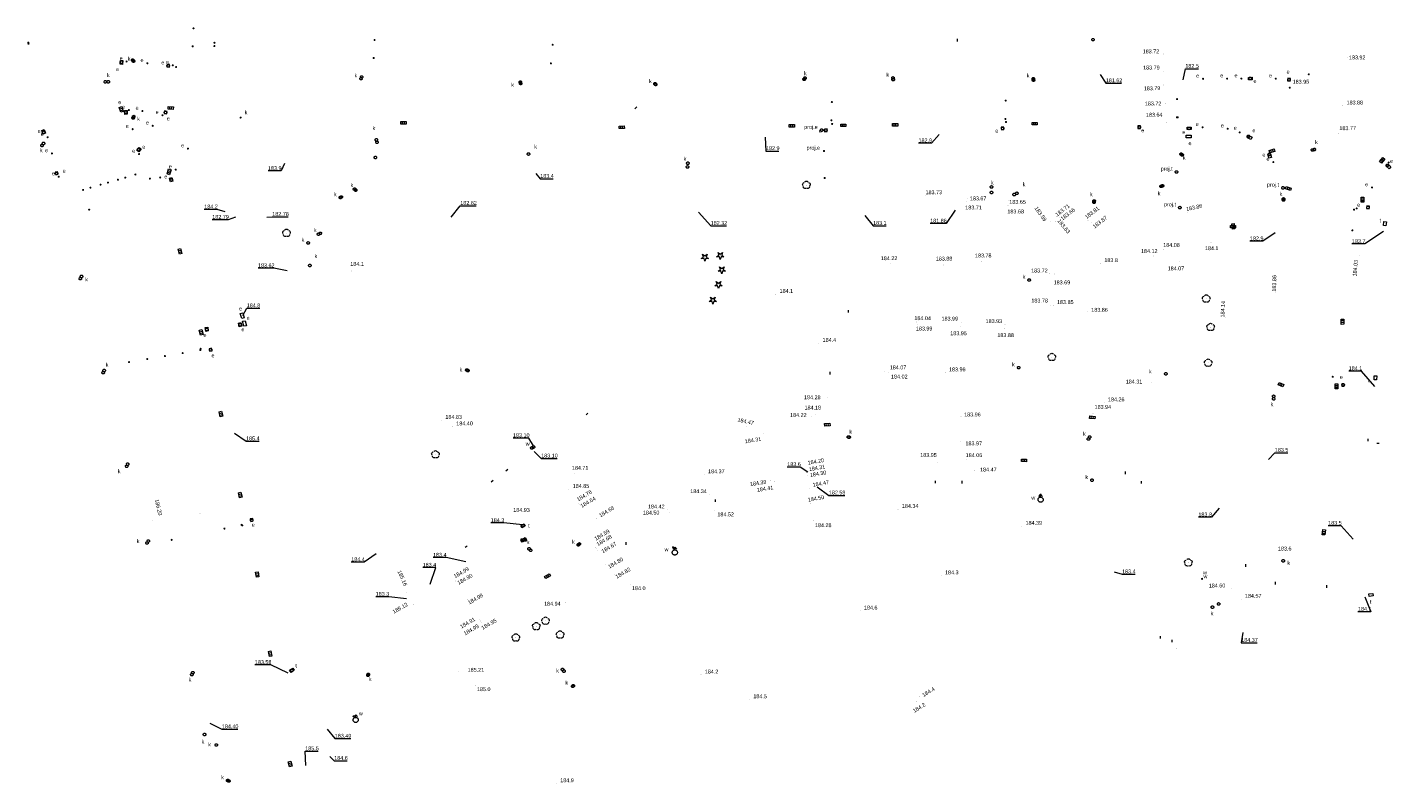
# Model space of a CAD drawing. Extents: x -12358480309 to 3362126489, y -1416071020 to 14304535778.
# Tile 3 of 3: x 6601065 to 6601330, y 5731706 to 5731853. Entities that reach past the tile are written whole.
import ezdxf
from ezdxf.enums import TextEntityAlignment as Align

# ---------------------------------------------------------------- set-up
doc = ezdxf.new("R2010")
doc.units = 0
doc.layers.get('0').update_dxf_attribs({"linetype": 'CONTINUOUS'})
for name, color, linetype, lineweight, true_color in [('GSPRDI', 7, 'CONTINUOUS', 18, 0x008000), ('GSPRDL', 7, 'CONTINUOUS', 18, 0x008000), ('GUPESE', 1, 'CONTINUOUS', 18, 0xff0000), ('GUPESE_O', 1, 'CONTINUOUS', 18, 0xff0000), ('GUPEUT', 1, 'CONTINUOUS', 18, 0xff0000), ('GUPEUT_O', 1, 'CONTINUOUS', 18, 0xff0000), ('GUPKKS', 7, 'CONTINUOUS', 18, 0x803300), ('GUPKSD', 7, 'CONTINUOUS', 18, 0x803300), ('GUPKUT', 7, 'CONTINUOUS', 18, 0x803300), ('GUPKUT_O', 7, 'CONTINUOUS', 18, 0x803300), ('GUPWDT', 5, 'CONTINUOUS', 18, 0x0000ff), ('GUPWUT', 5, 'CONTINUOUS', 18, 0x0000ff), ('GUPWUT_O', 5, 'CONTINUOUS', 18, 0x0000ff), ('GUPWZA', 5, 'CONTINUOUS', 18, 0x0000ff), ('GUPWZA_O', 5, 'CONTINUOUS', 18, 0x0000ff)]:
    doc.layers.add(name, color=color, linetype=linetype, lineweight=lineweight, true_color=true_color)
for name, color, linetype, lineweight in [('GSPWPN', 7, 'CONTINUOUS', 13), ('GSPWPN_O', 7, 'CONTINUOUS', 13), ('GSPWPS', 7, 'CONTINUOUS', 13), ('GSPWPS_O', 7, 'CONTINUOUS', 13), ('GUPIKP', 7, 'CONTINUOUS', 18), ('GUPIKP_O', 7, 'CONTINUOUS', 18), ('GUPIWZ', 7, 'CONTINUOUS', 18), ('GUPIWZ_O', 7, 'CONTINUOUS', 18), ('GUPPRZ_O', 7, 'CONTINUOUS', 18), ('GUPZCP', 7, 'CONTINUOUS', 18)]:
    doc.layers.add(name, color=color, linetype=linetype, lineweight=lineweight)
doc.styles.add('Arial', font='arial.ttf')

# ---------------------------------------------------------------- blocks, each defined once
blk = doc.blocks.new('D_GSPWPN1')
blk.add_hatch(color=0).paths.add_polyline_path([(-0.045, 0), (-0.043467, -0.011647), (-0.038971, -0.0225), (-0.03182, -0.03182), (-0.0225, -0.038971), (-0.011647, -0.043467), (0, -0.045), (0.011647, -0.043467), (0.0225, -0.038971), (0.03182, -0.03182), (0.038971, -0.0225), (0.043467, -0.011647), (0.045, 0), (0.043467, 0.011647), (0.038971, 0.0225), (0.03182, 0.03182), (0.0225, 0.038971), (0.011647, 0.043467), (0, 0.045), (-0.011647, 0.043467), (-0.0225, 0.038971), (-0.03182, 0.03182), (-0.038971, 0.0225), (-0.043467, 0.011647)])
blk = doc.blocks.new('D_GSPRDL1')
blk.add_hatch(color=0).paths.add_polyline_path([(0, -0.045), (0.013906, -0.042798), (0.02645, -0.036406), (0.036406, -0.02645), (0.042798, -0.013906), (0.045, 0), (0.042798, 0.013906), (0.036406, 0.02645), (0.02645, 0.036406), (0.013906, 0.042798), (0, 0.045), (-0.013906, 0.042798), (-0.02645, 0.036406), (-0.036406, 0.02645), (-0.042798, 0.013906), (-0.045, 0), (-0.042798, -0.013906), (-0.036406, -0.02645), (-0.02645, -0.036406), (-0.013906, -0.042798)])
at = {"color": 0}
for points in [[(-0.635969, -0.134326), (-0.70458, -0.024001), (-0.731429, 0.103115), (-0.713292, 0.231763), (-0.652348, 0.346501), (-0.55591, 0.433559), (-0.435555, 0.482485)], [(-0.324277, 0.563333), (-0.240553, 0.662679), (-0.127956, 0.727494), (0, 0.75), (0.127956, 0.727494), (0.240553, 0.662679), (0.324277, 0.563333)], [(0.435555, 0.482485), (0.55591, 0.433559), (0.652348, 0.346501), (0.713292, 0.231763), (0.731429, 0.103115), (0.70458, -0.024001), (0.635969, -0.134326)], [(-0.068773, -0.646351), (-0.194901, -0.677512), (-0.324092, -0.663766), (-0.440839, -0.606763), (-0.531129, -0.513345), (-0.584125, -0.394725), (-0.593465, -0.265141)], [(0.593465, -0.265141), (0.584125, -0.394725), (0.531129, -0.513345), (0.440839, -0.606763), (0.324092, -0.663766), (0.194901, -0.677512), (0.068773, -0.646351)]]:
    blk.add_lwpolyline(points, dxfattribs=at)
blk = doc.blocks.new('D_GSPRDI1')
blk.add_hatch(color=0).paths.add_polyline_path([(0, -0.045), (0.013906, -0.042798), (0.02645, -0.036406), (0.036406, -0.02645), (0.042798, -0.013906), (0.045, 0), (0.042798, 0.013906), (0.036406, 0.02645), (0.02645, 0.036406), (0.013906, 0.042798), (0, 0.045), (-0.013906, 0.042798), (-0.02645, 0.036406), (-0.036406, 0.02645), (-0.042798, 0.013906), (-0.045, 0), (-0.042798, -0.013906), (-0.036406, -0.02645), (-0.02645, -0.036406), (-0.013906, -0.042798)])
at = {"color": 0}
blk.add_lwpolyline([(0.272471, 0.088531), (0.713338, -0.231778), (0.168396, -0.231778), (0, -0.750048), (-0.168396, -0.231778), (-0.713338, -0.231778), (-0.272471, 0.088531), (-0.440867, 0.606801), (0, 0.286493), (0.440867, 0.606801)], close=True, dxfattribs=at)
blk = doc.blocks.new('D_GSPWPS1')
blk.add_hatch(color=0).paths.add_polyline_path([(-0.045, 0), (-0.043467, -0.011647), (-0.038971, -0.0225), (-0.03182, -0.03182), (-0.0225, -0.038971), (-0.011647, -0.043467), (0, -0.045), (0.011647, -0.043467), (0.0225, -0.038971), (0.03182, -0.03182), (0.038971, -0.0225), (0.043467, -0.011647), (0.045, 0), (0.043467, 0.011647), (0.038971, 0.0225), (0.03182, 0.03182), (0.0225, 0.038971), (0.011647, 0.043467), (0, 0.045), (-0.011647, 0.043467), (-0.0225, 0.038971), (-0.03182, 0.03182), (-0.038971, 0.0225), (-0.043467, 0.011647)])
blk = doc.blocks.new('D_GUPZCP1')
at = {"color": 0}
blk.add_lwpolyline([(0, 0.25), (0, -0.25)], dxfattribs=at)
blk = doc.blocks.new('D_GUPKUT1')
blk.add_hatch(color=0).paths.add_polyline_path([(-0.2, 0), (-0.193185, -0.051764), (-0.173205, -0.1), (-0.141421, -0.141421), (-0.1, -0.173205), (-0.051764, -0.193185), (0, -0.2), (0.051764, -0.193185), (0.1, -0.173205), (0.141421, -0.141421), (0.173205, -0.1), (0.193185, -0.051764), (0.2, 0), (0.193185, 0.051764), (0.173205, 0.1), (0.141421, 0.141421), (0.1, 0.173205), (0.051764, 0.193185), (0, 0.2), (-0.051764, 0.193185), (-0.1, 0.173205), (-0.141421, 0.141421), (-0.173205, 0.1), (-0.193185, 0.051764)])
blk = doc.blocks.new('D_GUPKKS1')
at = {"color": 0}
blk.add_lwpolyline([(0.5, -0.25), (-0.5, -0.25), (-0.5, 0.25), (0.5, 0.25)], close=True, dxfattribs=at)
for points in [[(-0.175, -0.25), (-0.175, 0.25)], [(0.175, -0.25), (0.175, 0.25)]]:
    blk.add_lwpolyline(points, dxfattribs=at)
blk = doc.blocks.new('D_GUPIWZ1_1')
at = {"color": 0}
blk.add_lwpolyline([(0, 0.25), (0.064705, 0.241481), (0.125, 0.216506), (0.176777, 0.176777), (0.216506, 0.125), (0.241481, 0.064705), (0.25, 0), (0.241481, -0.064705), (0.216506, -0.125), (0.176777, -0.176777), (0.125, -0.216506), (0.064705, -0.241481), (0, -0.25), (-0.064705, -0.241481), (-0.125, -0.216506), (-0.176777, -0.176777), (-0.216506, -0.125), (-0.241481, -0.064705), (-0.25, 0), (-0.241481, 0.064705), (-0.216506, 0.125), (-0.176777, 0.176777), (-0.125, 0.216506), (-0.064705, 0.241481)], close=True, dxfattribs=at)
blk = doc.blocks.new('D_GUPIWZ1_3')
at = {"color": 0}
blk.add_lwpolyline([(0.375, -0.25), (-0.375, -0.25), (-0.375, 0.25), (0.375, 0.25)], close=True, dxfattribs=at)
blk = doc.blocks.new('D_GUPWUT1')
blk.add_hatch(color=0).paths.add_polyline_path([(-0.2, 0), (-0.193185, -0.051764), (-0.173205, -0.1), (-0.141421, -0.141421), (-0.1, -0.173205), (-0.051764, -0.193185), (0, -0.2), (0.051764, -0.193185), (0.1, -0.173205), (0.141421, -0.141421), (0.173205, -0.1), (0.193185, -0.051764), (0.2, 0), (0.193185, 0.051764), (0.173205, 0.1), (0.141421, 0.141421), (0.1, 0.173205), (0.051764, 0.193185), (0, 0.2), (-0.051764, 0.193185), (-0.1, 0.173205), (-0.141421, 0.141421), (-0.173205, 0.1), (-0.193185, 0.051764)])
blk = doc.blocks.new('D_GUPWDT1')
at = {"color": 0}
blk.add_lwpolyline([(0, 0.5), (0.086824, 0.492404), (0.17101, 0.469846), (0.25, 0.433013), (0.321394, 0.383022), (0.383022, 0.321394), (0.433013, 0.25), (0.469846, 0.17101), (0.492404, 0.086824), (0.5, 0), (0.492404, -0.086824), (0.469846, -0.17101), (0.433013, -0.25), (0.377875, -0.32743), (0.309079, -0.393027), (0.229113, -0.444418), (0.140866, -0.479746), (0.047528, -0.497736), (-0.047528, -0.497736), (-0.140866, -0.479746), (-0.229113, -0.444418), (-0.309079, -0.393027), (-0.377875, -0.32743), (-0.433013, -0.25), (-0.4725, -0.163534), (-0.494911, -0.071157), (-0.499434, 0.023791), (-0.485906, 0.117879), (-0.454816, 0.207708), (-0.407288, 0.290028), (-0.34504, 0.361867), (-0.27032, 0.420627), (-0.185831, 0.464184), (-0.094626, 0.490964)], close=True, dxfattribs=at)
for points in [[(-0.353553, 0.646447), (0, 1), (0.353553, 0.646447)], [(0, 0.5), (0, 1)]]:
    blk.add_lwpolyline(points, dxfattribs=at)
blk = doc.blocks.new('D_GUPWZA1')
blk.add_hatch(color=0).paths.add_polyline_path([(-0.2, 0), (-0.193185, -0.051764), (-0.173205, -0.1), (-0.141421, -0.141421), (-0.1, -0.173205), (-0.051764, -0.193185), (0, -0.2), (0.051764, -0.193185), (0.1, -0.173205), (0.141421, -0.141421), (0.173205, -0.1), (0.193185, -0.051764), (0.2, 0), (0.193185, 0.051764), (0.173205, 0.1), (0.141421, 0.141421), (0.1, 0.173205), (0.051764, 0.193185), (0, 0.2), (-0.051764, 0.193185), (-0.1, 0.173205), (-0.141421, 0.141421), (-0.173205, 0.1), (-0.193185, 0.051764)])
blk = doc.blocks.new('D_GUPKSD1_1')
at = {"color": 0}
blk.add_lwpolyline([(0, 0.25), (0.064705, 0.241481), (0.125, 0.216506), (0.176777, 0.176777), (0.216506, 0.125), (0.241481, 0.064705), (0.25, 0), (0.241481, -0.064705), (0.216506, -0.125), (0.176777, -0.176777), (0.125, -0.216506), (0.064705, -0.241481), (0, -0.25), (-0.064705, -0.241481), (-0.125, -0.216506), (-0.176777, -0.176777), (-0.216506, -0.125), (-0.241481, -0.064705), (-0.25, 0), (-0.241481, 0.064705), (-0.216506, 0.125), (-0.176777, 0.176777), (-0.125, 0.216506), (-0.064705, 0.241481)], close=True, dxfattribs=at)
blk = doc.blocks.new('D_GUPIKP1_1')
at = {"color": 0}
blk.add_lwpolyline([(0, 0.25), (0.064705, 0.241481), (0.125, 0.216506), (0.176777, 0.176777), (0.216506, 0.125), (0.241481, 0.064705), (0.25, 0), (0.241481, -0.064705), (0.216506, -0.125), (0.176777, -0.176777), (0.125, -0.216506), (0.064705, -0.241481), (0, -0.25), (-0.064705, -0.241481), (-0.125, -0.216506), (-0.176777, -0.176777), (-0.216506, -0.125), (-0.241481, -0.064705), (-0.25, 0), (-0.241481, 0.064705), (-0.216506, 0.125), (-0.176777, 0.176777), (-0.125, 0.216506), (-0.064705, 0.241481)], close=True, dxfattribs=at)
blk = doc.blocks.new('D_GUPEUT1')
blk.add_hatch(color=0).paths.add_polyline_path([(-0.2, 0), (-0.193185, -0.051764), (-0.173205, -0.1), (-0.141421, -0.141421), (-0.1, -0.173205), (-0.051764, -0.193185), (0, -0.2), (0.051764, -0.193185), (0.1, -0.173205), (0.141421, -0.141421), (0.173205, -0.1), (0.193185, -0.051764), (0.2, 0), (0.193185, 0.051764), (0.173205, 0.1), (0.141421, 0.141421), (0.1, 0.173205), (0.051764, 0.193185), (0, 0.2), (-0.051764, 0.193185), (-0.1, 0.173205), (-0.141421, 0.141421), (-0.173205, 0.1), (-0.193185, 0.051764)])
blk = doc.blocks.new('D_GUPIWZ1_2')
at = {"color": 0}
blk.add_lwpolyline([(-0.25, -0.25), (0.25, -0.25), (0.25, 0.25), (-0.25, 0.25)], close=True, dxfattribs=at)
blk = doc.blocks.new('D_GUPESE1')
at = {"color": 0}
blk.add_lwpolyline([(-0.5, -0.25), (-0.5, 0.25), (0.5, 0.25), (0.5, -0.25)], close=True, dxfattribs=at)

msp = doc.modelspace()

# ---------------------------------------------------------------- linework, layer by layer
at = {"layer": 'GUPPRZ_O', "color": 8, "linetype": 'Continuous', "lineweight": 13, "elevation": 10.8, "flags": 128}
for points in [[(6601289.06, 5731842.7), (6601289.516, 5731844.876), (6601292.036, 5731844.876)], [(6601273, 5731843.732), (6601274.074, 5731842.073), (6601277.154, 5731842.073)], [(6601241.76, 5731832.11), (6601240.264, 5731830.418), (6601237.744, 5731830.418)], [(6601207.97, 5731831.57), (6601208.156, 5731828.898), (6601210.676, 5731828.898)], [(6601114.75, 5731826.47), (6601114.068, 5731825.037), (6601111.548, 5731825.037)], [(6601163.52, 5731824.54), (6601164.364, 5731823.514), (6601166.884, 5731823.514)], [(6601103.24, 5731817.08), (6601101.707, 5731817.575), (6601099.187, 5731817.575)], [(6601105.22, 5731816.07), (6601103.819, 5731815.557), (6601100.739, 5731815.557)], [(6601111.335, 5731816.09), (6601112.379, 5731816.126), (6601115.459, 5731816.126)], [(6601147.094, 5731816.086), (6601148.854, 5731818.282), (6601151.934, 5731818.282)], [(6601195.078, 5731817.054), (6601197.422, 5731814.38), (6601200.502, 5731814.38)], [(6601227.3, 5731816.37), (6601228.938, 5731814.392), (6601231.458, 5731814.392)], [(6601244.841, 5731817.451), (6601243.09, 5731814.83), (6601240.01, 5731814.83)], [(6601327.943, 5731813.281), (6601324.347, 5731810.855), (6601321.827, 5731810.855)], [(6601306.96, 5731813.04), (6601304.561, 5731811.393), (6601302.041, 5731811.393)], [(6601115.279, 5731805.639), (6601112.687, 5731806.166), (6601109.607, 5731806.166)], [(6601106.68, 5731796.99), (6601107.42, 5731798.407), (6601109.94, 5731798.407)], [(6601326.264, 5731783.213), (6601323.714, 5731786.189), (6601321.194, 5731786.189)], [(6601105.07, 5731774.12), (6601107.291, 5731772.586), (6601109.811, 5731772.586)], [(6601163.033, 5731771.682), (6601162.161, 5731773.19), (6601159.081, 5731773.19)], [(6601163.155, 5731770.605), (6601164.543, 5731769.245), (6601167.623, 5731769.245)], [(6601305.66, 5731769.05), (6601306.872, 5731770.35), (6601309.392, 5731770.35)], [(6601216.264, 5731766.585), (6601214.804, 5731767.576), (6601212.284, 5731767.576)], [(6601218.112, 5731763.722), (6601220.348, 5731762.071), (6601223.428, 5731762.071)], [(6601296.05, 5731759.56), (6601294.565, 5731757.816), (6601292.045, 5731757.816)], [(6601160.891, 5731756.379), (6601157.283, 5731756.713), (6601154.763, 5731756.713)], [(6601322.06, 5731753.55), (6601319.744, 5731756.187), (6601317.224, 5731756.187)], [(6601132.52, 5731750.71), (6601130.23, 5731749.116), (6601127.71, 5731749.116)], [(6601149.943, 5731749.2), (6601146.086, 5731749.993), (6601143.566, 5731749.993)], [(6601143.008, 5731744.84), (6601144.072, 5731748.052), (6601141.552, 5731748.052)], [(6601275.724, 5731747.21), (6601277.248, 5731746.763), (6601279.768, 5731746.763)], [(6601138.435, 5731741.967), (6601134.962, 5731742.407), (6601132.442, 5731742.407)], [(6601324.35, 5731742.408), (6601325.519, 5731739.499), (6601322.999, 5731739.499)], [(6601300.69, 5731735.44), (6601300.36, 5731733.463), (6601303.44, 5731733.463)], [(6601115.48, 5731727.55), (6601112.079, 5731729.167), (6601108.999, 5731729.167)], [(6601100.24, 5731717.86), (6601102.602, 5731716.693), (6601105.682, 5731716.693)], [(6601123, 5731716.68), (6601124.508, 5731714.867), (6601127.588, 5731714.867)], [(6601118.91, 5731709.62), (6601118.77, 5731712.429), (6601121.29, 5731712.429)], [(6601123.52, 5731711.36), (6601124.391, 5731710.553), (6601126.911, 5731710.553)]]:
    msp.add_lwpolyline(points, dxfattribs=at)

# ---------------------------------------------------------------- block references
at = {"layer": 'GSPRDI', "color": 8, "linetype": 'Continuous', "lineweight": 18}
for p in [(6601196.306, 5731808.242, 10.12), (6601199.289, 5731808.612, 10.12), (6601199.576, 5731805.787, 10.12), (6601198.943, 5731802.944, 10.12), (6601197.853, 5731799.942, 10.12)]:
    msp.add_blockref('D_GSPRDI1', p, dxfattribs=at)
at = {"layer": 'GSPRDL', "color": 8, "linetype": 'Continuous', "lineweight": 18}
for p in [(6601215.989, 5731822.289, 10.12), (6601115.144, 5731812.977, 10.12), (6601293.566, 5731800.231, 10.12), (6601294.417, 5731794.718, 10.12), (6601263.607, 5731788.89, 10.12), (6601293.946, 5731787.788, 10.12), (6601144.023, 5731770.011, 10.12), (6601290.091, 5731749.029, 10.12), (6601163.597, 5731736.661, 10.12), (6601165.386, 5731737.716, 10.12), (6601159.63, 5731734.461, 10.12), (6601168.2, 5731735.022, 10.12)]:
    msp.add_blockref('D_GSPRDL1', p, dxfattribs=at)
at = {"layer": 'GSPWPN', "color": 8, "linetype": 'Continuous', "lineweight": 13}
for p in [(6601294.488, 5731811.171, 10.08), (6601127.805, 5731805.619, 10.08), (6601273.045, 5731807.091, 10.08), (6601210.041, 5731801.126, 10.08), (6601218.394, 5731791.612, 10.08), (6601181.805, 5731744.824, 10.08), (6601242.141, 5731746.502, 10.08), (6601226.41, 5731739.66, 10.08), (6601195.538, 5731727.253, 10.08), (6601151.833, 5731725.212, 10.08), (6601237.879, 5731723.08, 10.08), (6601204.95, 5731722.45, 10.08), (6601237.3, 5731722.029, 10.08), (6601167.495, 5731706.158, 10.08)]:
    msp.add_blockref('D_GSPWPN1', p, dxfattribs=at)
at = {"layer": 'GSPWPS', "color": 8, "linetype": 'Continuous', "lineweight": 13}
for p in [(6601285.256, 5731847.73, 10.08), (6601320.961, 5731847.125, 10.08), (6601285.206, 5731844.253, 10.08), (6601310.374, 5731842.667, 10.08), (6601285.362, 5731841.714, 10.08), (6601285.662, 5731838.165, 10.08), (6601320.038, 5731837.682, 10.08), (6601285.788, 5731834.456, 10.08), (6601319.259, 5731832.238, 10.08), (6601239.175, 5731820.203, 10.08), (6601247.141, 5731819.013, 10.08), (6601247.258, 5731819.685, 10.08), (6601255.179, 5731819.214, 10.08), (6601255.106, 5731818.322, 10.08), (6601264.479, 5731816.28, 10.08), (6601265.014, 5731816.041, 10.08), (6601289.859, 5731816.984, 10.08), (6601263.419, 5731815.279, 10.08), (6601264.35, 5731815.217, 10.08), (6601270.619, 5731815.343, 10.08), (6601271.304, 5731815.107, 10.08), (6601283.238, 5731808.525, 10.08), (6601285.232, 5731809.855, 10.08), (6601323.223, 5731808.696, 10.08), (6601232.376, 5731807.135, 10.08), (6601242.525, 5731806.788, 10.08), (6601250.003, 5731807.449, 10.08), (6601263.203, 5731805.103, 10.08), (6601288.421, 5731807.469, 10.08), (6601264.054, 5731805.04, 10.08), (6601306.934, 5731801.5, 10.08), (6601263.326, 5731798.945, 10.08), (6601263.876, 5731798.956, 10.08), (6601270.591, 5731797.751, 10.08), (6601237.305, 5731795.712, 10.08), (6601237.565, 5731795.217, 10.08), (6601245.905, 5731794.835, 10.08), (6601246.02, 5731795.547, 10.08), (6601254.519, 5731795.218, 10.08), (6601297.235, 5731796.51, 10.08), (6601254.493, 5731794.497, 10.08), (6601231.208, 5731786.038, 10.08), (6601231.93, 5731785.923, 10.08), (6601242.913, 5731785.894, 10.08), (6601282.99, 5731783.959, 10.08), (6601220.003, 5731781.143, 10.08), (6601273.746, 5731780.073, 10.08), (6601145.209, 5731776.665, 10.08), (6601217, 5731777.292, 10.08), (6601217.8, 5731777.808, 10.08), (6601245.994, 5731777.384, 10.08), (6601271.599, 5731777.89, 10.08), (6601147.325, 5731775.408, 10.08), (6601204.325, 5731775.428, 10.08), (6601207.665, 5731774.004, 10.08), (6601245.96, 5731772.593, 10.08), (6601241.43, 5731768.511, 10.08), (6601247.092, 5731769.005, 10.08), (6601171.064, 5731766.232, 10.08), (6601196.17, 5731766.113, 10.08), (6601216.019, 5731766.6, 10.08), (6601216.063, 5731766.466, 10.08), (6601216.142, 5731765.973, 10.08), (6601248.635, 5731766.856, 10.08), (6601169.907, 5731763.266, 10.08), (6601208.991, 5731764.992, 10.08), (6601209.777, 5731764.713, 10.08), (6601216.528, 5731763.468, 10.08), (6601171.8, 5731760.577, 10.08), (6601171.919, 5731760.378, 10.08), (6601197.279, 5731762.185, 10.08), (6601216.787, 5731760.519, 10.08), (6601098.345, 5731758.488, 10.08), (6601175.29, 5731757.547, 10.08), (6601189.116, 5731759.281, 10.08), (6601189.369, 5731758.666, 10.08), (6601198.21, 5731759.153, 10.08), (6601233.772, 5731759.386, 10.08), (6601089.111, 5731757.168, 10.08), (6601159.511, 5731756.822, 10.08), (6601217.401, 5731757.267, 10.08), (6601257.762, 5731756.119, 10.08), (6601175.113, 5731751.906, 10.08), (6601175.189, 5731751.679, 10.08), (6601175.417, 5731751.35, 10.08), (6601177.097, 5731748.701, 10.08), (6601147.859, 5731745.621, 10.08), (6601147.967, 5731745.421, 10.08), (6601178.684, 5731746.718, 10.08), (6601138.46, 5731743.178, 10.08), (6601150.187, 5731741.891, 10.08), (6601298.482, 5731744.044, 10.08), (6601300.32, 5731741.95, 10.08), (6601139.745, 5731740.963, 10.08), (6601169.295, 5731741.275, 10.08), (6601152.6, 5731737.889, 10.08), (6601152.777, 5731737.693, 10.08), (6601152.914, 5731737.351, 10.08), (6601287.713, 5731732.385, 10.08), (6601148.55, 5731727.827, 10.08)]:
    msp.add_blockref('D_GSPWPS1', p, dxfattribs=at)
at = {"layer": 'GUPESE', "color": 8, "linetype": 'Continuous', "lineweight": 18}
msp.add_blockref('D_GUPESE1', (6601290.143, 5731831.726, 10.16), dxfattribs=at)
for p, rotation in [((6601106.547, 5731796.961, 10.16), 286.6179706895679), ((6601106.984, 5731795.426, 10.16), 283.7224076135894)]:
    msp.add_blockref('D_GUPESE1', p, dxfattribs=dict(at, rotation=rotation))
at = {"layer": 'GUPEUT', "color": 8, "linetype": 'Continuous', "lineweight": 18}
for p in [(6601097.09, 5731852.71, 10.16), (6601132.21, 5731850.45, 10.16), (6601065.05, 5731849.95, 10.16), (6601065.08, 5731849.72, 10.16), (6601096.93, 5731849.21, 10.16), (6601101.14, 5731849.27, 10.16), (6601101.16, 5731849.9, 10.16), (6601166.77, 5731849.52, 10.16), (6601084.1, 5731846.27, 10.16), (6601088.15, 5731845.93, 10.16), (6601093.08, 5731845.54, 10.16), (6601093.72, 5731845.2, 10.16), (6601132.05, 5731846.95, 10.16), (6601166.43, 5731845.91, 10.16), (6601292.95, 5731842.91, 10.16), (6601297.61, 5731842.94, 10.16), (6601300.38, 5731842.96, 10.16), (6601307.06, 5731842.94, 10.16), (6601313.46, 5731843.78, 10.16), (6601309.77, 5731841.19, 10.16), (6601084.55, 5731836.84, 10.16), (6601220.93, 5731838.4, 10.16), (6601254.66, 5731838.69, 10.16), (6601287.91, 5731838.97, 10.16), (6601087.19, 5731836.66, 10.16), (6601091.08, 5731835.85, 10.16), (6601220.85, 5731834.86, 10.16), (6601220.99, 5731834.16, 10.16), (6601254.61, 5731835.12, 10.16), (6601254.72, 5731834.52, 10.16), (6601287.87, 5731835.44, 10.16), (6601288.04, 5731835.42, 10.16), (6601068.79, 5731831.58, 10.16), (6601085.28, 5731833.14, 10.16), (6601089.19, 5731833.79, 10.16), (6601292.85, 5731833.5, 10.16), (6601297.73, 5731833.22, 10.16), (6601300.05, 5731832.51, 10.16), (6601096.01, 5731829.37, 10.16), (6601069.63, 5731828.42, 10.16), (6601086.53, 5731828.31, 10.16), (6601306.58, 5731826.74, 10.16), (6601328.96, 5731826.67, 10.16), (6601070.95, 5731823.91, 10.16), (6601083.86, 5731823.74, 10.16), (6601085.83, 5731824.34, 10.16), (6601088.63, 5731823.54, 10.16), (6601090.62, 5731823.76, 10.16), (6601093.64, 5731825.29, 10.16), (6601075.68, 5731821.36, 10.16), (6601077.1, 5731821.79, 10.16), (6601079.06, 5731822.37, 10.16), (6601080.5, 5731822.78, 10.16), (6601082.43, 5731823.33, 10.16), (6601325.73, 5731821.82, 10.16), (6601076.85, 5731817.52, 10.16), (6601322.23, 5731817.53, 10.16), (6601322.74, 5731817.75, 10.16), (6601321.92, 5731813.49, 10.16), (6601091.55, 5731789.11, 10.16), (6601094.99, 5731789.68, 10.16), (6601098.41, 5731790.26, 10.16), (6601098.49, 5731790.51, 10.16), (6601084.59, 5731787.93, 10.16), (6601088.11, 5731788.53, 10.16), (6601318.11, 5731785.08, 10.16), (6601103.1, 5731755.63, 10.16), (6601106.42, 5731756.35, 10.16), (6601106.55, 5731756.24, 10.16), (6601092.86, 5731753.44, 10.16)]:
    msp.add_blockref('D_GUPEUT1', p, dxfattribs=at)
at = {"layer": 'GUPEUT', "color": 8, "linetype": 'Continuous', "lineweight": 18, "rotation": 292.4914006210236}
msp.add_blockref('D_GUPEUT1', (6601219.4, 5731828.9, 10.16), dxfattribs=at)
at = {"layer": 'GUPIKP', "color": 8, "linetype": 'Continuous', "lineweight": 18}
for p in [(6601083.1, 5731846.15, 10.16), (6601092.18, 5731845.42, 10.16), (6601302.08, 5731842.99, 10.16), (6601309.62, 5731842.72, 10.16), (6601083.96, 5731836.46, 10.16), (6601091.67, 5731836.37, 10.16), (6601068.02, 5731832.54, 10.16), (6601218.94, 5731832.94, 10.16), (6601219.75, 5731832.94, 10.16), (6601254.07, 5731833.28, 10.16), (6601280.58, 5731833.52, 10.16), (6601290.24, 5731833.29, 10.16), (6601301.75, 5731831.74, 10.16), (6601086.42, 5731829.15, 10.16), (6601305.79, 5731828.21, 10.16), (6601328.7, 5731826.11, 10.16), (6601070.52, 5731824.54, 10.16), (6601287.8, 5731824.83, 10.16), (6601092.77, 5731823.28, 10.16), (6601308.44, 5731821.74, 10.16), (6601288.44, 5731817.92, 10.16), (6601324.93, 5731817.95, 10.16), (6601106.13, 5731795.16, 10.16), (6601099.68, 5731794.27, 10.16), (6601100.43, 5731790.3, 10.16), (6601320.12, 5731783.5, 10.16), (6601162.741, 5731771.276, 10.16), (6601108.37, 5731757.23, 10.16), (6601161.015, 5731756.162, 10.16), (6601116.2, 5731728.1, 10.16)]:
    msp.add_blockref('D_GUPIKP1_1', p, dxfattribs=at)
at = {"layer": 'GUPIWZ', "color": 8, "linetype": 'Continuous', "lineweight": 18}
for name, p, rotation in [('D_GUPIWZ1_3', (6601083.125, 5731846.1, 10.18), 85.80864007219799), ('D_GUPIWZ1_2', (6601092.183, 5731845.442, 10.18), 355.0268888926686), ('D_GUPIWZ1_3', (6601302.122, 5731842.951, 10.18), 0.499768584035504), ('D_GUPIWZ1_2', (6601309.623, 5731842.747, 10.18), 86.45193460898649), ('D_GUPIWZ1_3', (6601083.975, 5731836.396, 10.18), 272.8825968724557), ('D_GUPIWZ1_2', (6601091.665, 5731836.39, 10.18), 348.7688578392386), ('D_GUPIWZ1_3', (6601068.005, 5731832.623, 10.18), 286.6358111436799), ('D_GUPIWZ1_2', (6601219.763, 5731832.917, 10.18), 272.9258319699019), ('D_GUPIWZ1_2', (6601254.067, 5731833.297, 10.18), 2.331297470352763), ('D_GUPIWZ1_2', (6601280.545, 5731833.51, 10.18), 269.0685919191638), ('D_GUPIWZ1_3', (6601290.243, 5731833.301, 10.18), 0.6759874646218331), ('D_GUPIWZ1_3', (6601302.001, 5731831.524, 10.18), 333.3137730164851), ('D_GUPIWZ1_3', (6601086.515, 5731829.163, 10.18), 55.03814608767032), ('D_GUPIWZ1_3', (6601305.865, 5731827.956, 10.18), 284.480367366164), ('D_GUPIWZ1_3', (6601328.941, 5731825.901, 10.18), 318.6515544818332), ('D_GUPIWZ1_2', (6601070.537, 5731824.582, 10.18), 13.45647351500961), ('D_GUPIWZ1_3', (6601092.764, 5731823.321, 10.18), 284.7814694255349), ('D_GUPIWZ1_2', (6601324.933, 5731817.976, 10.18), 354.4917299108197), ('D_GUPIWZ1_3', (6601328.22, 5731814.79, 10.18), 81.95496538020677), ('D_GUPIWZ1_3', (6601099.658, 5731794.307, 10.18), 279.4890427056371), ('D_GUPIWZ1_3', (6601106.134, 5731795.216, 10.18), 103.5497012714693), ('D_GUPIWZ1_2', (6601100.415, 5731790.33, 10.18), 11.21546112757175), ('D_GUPIWZ1_3', (6601326.38, 5731784.88, 10.18), 267.9999815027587), ('D_GUPIWZ1_2', (6601108.377, 5731757.292, 10.18), 11.53984047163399), ('D_GUPIWZ1_3', (6601161.015, 5731756.162, 10.18), 210.4655620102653), ('D_GUPIWZ1_3', (6601325.533, 5731742.751, 10.18), 186.1372478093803), ('D_GUPIWZ1_3', (6601116.193, 5731728.125, 10.18), 33.29576882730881)]:
    msp.add_blockref(name, p, dxfattribs=dict(at, rotation=rotation))
for name, p in [('D_GUPIWZ1_1', (6601085.28, 5731846.53, 10.18)), ('D_GUPIWZ1_1', (6601079.97, 5731842.32, 10.18)), ('D_GUPIWZ1_1', (6601129.6, 5731842.94, 10.18)), ('D_GUPIWZ1_1', (6601160.56, 5731842, 10.18)), ('D_GUPIWZ1_1', (6601215.71, 5731843.05, 10.18)), ('D_GUPIWZ1_1', (6601232.79, 5731843.08, 10.18)), ('D_GUPIWZ1_1', (6601260.02, 5731842.92, 10.18)), ('D_GUPIWZ1_1', (6601186.75, 5731841.82, 10.18)), ('D_GUPIWZ1_1', (6601085.38, 5731835.31, 10.18)), ('D_GUPIWZ1_1', (6601067.7, 5731829.97, 10.18)), ('D_GUPIWZ1_1', (6601132.566, 5731831.069, 10.18)), ('D_GUPIWZ1_1', (6601314.55, 5731829.2, 10.18)), ('D_GUPIWZ1_1', (6601162.087, 5731828.31, 10.18)), ('D_GUPIWZ1_1', (6601192.999, 5731826.529, 10.18)), ('D_GUPIWZ1_1', (6601288.887, 5731828.141, 10.18)), ('D_GUPIWZ1_1', (6601128.336, 5731821.502, 10.18)), ('D_GUPIWZ1_1', (6601251.894, 5731821.929, 10.18)), ('D_GUPIWZ1_1', (6601284.808, 5731822.048, 10.18)), ('D_GUPIWZ1_1', (6601125.598, 5731819.887, 10.18)), ('D_GUPIWZ1_1', (6601256.809, 5731820.697, 10.18)), ('D_GUPIWZ1_1', (6601271.797, 5731818.957, 10.18)), ('D_GUPIWZ1_1', (6601308.55, 5731819.6, 10.18)), ('D_GUPIWZ1_1', (6601121.71, 5731812.93, 10.18)), ('D_GUPIWZ1_1', (6601119.334, 5731811.06, 10.18)), ('D_GUPIWZ1_1', (6601119.661, 5731806.686, 10.18)), ('D_GUPIWZ1_1', (6601075.12, 5731804.12, 10.18)), ('D_GUPIWZ1_1', (6601259.22, 5731803.86, 10.18)), ('D_GUPIWZ1_1', (6601150.115, 5731786.385, 10.18)), ('D_GUPIWZ1_1', (6601257.16, 5731786.86, 10.18)), ('D_GUPIWZ1_1', (6601079.57, 5731785.88, 10.18)), ('D_GUPIWZ1_1', (6601285.716, 5731785.663, 10.18)), ('D_GUPIWZ1_2', (6601320.102, 5731783.493, 10.18)), ('D_GUPIWZ1_1', (6601306.66, 5731780.82, 10.18)), ('D_GUPIWZ1_1', (6601224.3, 5731773.37, 10.18)), ('D_GUPIWZ1_1', (6601270.94, 5731773.39, 10.18)), ('D_GUPIWZ1_1', (6601163.048, 5731771.443, 10.18)), ('D_GUPIWZ1_1', (6601084.11, 5731767.71, 10.18)), ('D_GUPIWZ1_1', (6601271.397, 5731765.006, 10.18)), ('D_GUPIWZ1_1', (6601088.06, 5731752.82, 10.18)), ('D_GUPIWZ1_1', (6601171.751, 5731752.475, 10.18)), ('D_GUPIWZ1_1', (6601162.2, 5731751.69, 10.18)), ('D_GUPIWZ1_1', (6601308.497, 5731749.356, 10.18)), ('D_GUPIWZ1_1', (6601295.963, 5731741.003, 10.18)), ('D_GUPIWZ1_1', (6601096.77, 5731727.29, 10.18)), ('D_GUPIWZ1_1', (6601130.94, 5731727.16, 10.18)), ('D_GUPIWZ1_1', (6601168.951, 5731727.965, 10.18)), ('D_GUPIWZ1_1', (6601170.758, 5731725.1, 10.18)), ('D_GUPIWZ1_1', (6601099.24, 5731715.67, 10.18)), ('D_GUPIWZ1_1', (6601101.51, 5731713.63, 10.18)), ('D_GUPIWZ1_1', (6601103.73, 5731706.73, 10.18))]:
    msp.add_blockref(name, p, dxfattribs=at)
at = {"layer": 'GUPKKS', "color": 8, "linetype": 'Continuous', "lineweight": 18}
for p, rotation in [((6601083.075, 5731836.965, 10.16), 286.6594845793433), ((6601092.67, 5731837.255, 10.16), 357.1051242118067), ((6601137.837, 5731834.364, 10.16), 358.2959541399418), ((6601180.175, 5731833.505, 10.16), 0.83502158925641), ((6601306.345, 5731828.925, 10.16), 15.86190221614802), ((6601327.71, 5731827.07, 10.16), 229.5752838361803), ((6601092.36, 5731824.86, 10.16), 252.6124805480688), ((6601309.485, 5731821.625, 10.16), 161.4929144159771), ((6601323.86, 5731819.45, 10.16), 270.5355253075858), ((6601298.82, 5731814.28, 10.16), 97.92463067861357), ((6601094.47, 5731809.42, 10.16), 287.0333144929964), ((6601320, 5731795.76, 10.16), 91.02649478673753), ((6601098.576, 5731793.732, 10.16), 285.2163339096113), ((6601308.06, 5731783.55, 10.16), 334.8521092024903), ((6601318.83, 5731783.24, 10.16), 269.7275002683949), ((6601102.405, 5731777.87, 10.16), 283.2672711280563), ((6601220.06, 5731775.79, 10.16), 5.982088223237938), ((6601271.46, 5731777.2, 10.16), 353.4976710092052), ((6601258.2, 5731768.86, 10.16), 358.189327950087), ((6601106.155, 5731762.145, 10.16), 283.2748799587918), ((6601316.381, 5731754.906, 10.16), 264.407985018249), ((6601161.13, 5731753.43, 10.16), 209.9006234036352), ((6601109.465, 5731746.695, 10.16), 278.1171035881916), ((6601165.77, 5731746.4, 10.16), 211.2946923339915), ((6601111.963, 5731731.335, 10.16), 280.2258971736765), ((6601115.845, 5731709.945, 10.16), 285.519963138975)]:
    msp.add_blockref('D_GUPKKS1', p, dxfattribs=dict(at, rotation=rotation))
for p in [(6601260.275, 5731834.21, 10.16), (6601213.165, 5731833.8, 10.16), (6601223.165, 5731833.89, 10.16), (6601233.2, 5731833.965, 10.16), (6601298.748, 5731814.226, 10.16), (6601161.16, 5731753.404, 10.16)]:
    msp.add_blockref('D_GUPKKS1', p, dxfattribs=at)
at = {"layer": 'GUPKSD', "color": 8, "linetype": 'Continuous', "lineweight": 18}
for p in [(6601271.596, 5731850.508, 10.16), (6601085.46, 5731846.35, 10.16), (6601080.559, 5731842.338, 10.16), (6601129.7, 5731843.26, 10.16), (6601160.51, 5731842.25, 10.16), (6601215.56, 5731842.83, 10.16), (6601232.84, 5731842.76, 10.16), (6601260.06, 5731842.66, 10.16), (6601186.63, 5731841.95, 10.16), (6601085.49, 5731835.58, 10.16), (6601067.99, 5731830.37, 10.16), (6601132.675, 5731830.591, 10.16), (6601314.183, 5731829.098, 10.16), (6601132.374, 5731827.644, 10.16), (6601288.694, 5731828.287, 10.16), (6601192.924, 5731825.807, 10.16), (6601128.551, 5731821.297, 10.16), (6601251.905, 5731820.839, 10.16), (6601285.066, 5731822.143, 10.16), (6601125.756, 5731819.98, 10.16), (6601256.314, 5731820.447, 10.16), (6601271.822, 5731819.208, 10.16), (6601308.56, 5731819.4, 10.16), (6601121.35, 5731812.76, 10.16), (6601075.36, 5731804.56, 10.16), (6601079.76, 5731786.31, 10.16), (6601150.317, 5731786.289, 10.16), (6601306.64, 5731781.3, 10.16), (6601224.15, 5731773.385, 10.16), (6601270.707, 5731773.002, 10.16), (6601084.31, 5731768.12, 10.16), (6601088.32, 5731753.2, 10.16), (6601171.947, 5731752.649, 10.16), (6601162.501, 5731751.401, 10.16), (6601294.765, 5731740.379, 10.16), (6601168.685, 5731728.279, 10.16), (6601096.97, 5731727.67, 10.16), (6601130.995, 5731727.333, 10.16), (6601170.65, 5731725.007, 10.16), (6601103.95, 5731706.63, 10.16)]:
    msp.add_blockref('D_GUPKSD1_1', p, dxfattribs=at)
at = {"layer": 'GUPKUT', "color": 8, "linetype": 'Continuous', "lineweight": 18}
for p, rotation in [((6601106.234, 5731835.392, 10.16), 345.587301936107), ((6601219.542, 5731823.66, 10.16), 353.9877780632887)]:
    msp.add_blockref('D_GUPKUT1', p, dxfattribs=dict(at, rotation=rotation))
at = {"layer": 'GUPWDT', "color": 8, "linetype": 'Continuous', "lineweight": 18}
for p in [(6601261.438, 5731761.23, 10.16), (6601190.463, 5731750.987, 10.16), (6601128.561, 5731718.491, 10.16)]:
    msp.add_blockref('D_GUPWDT1', p, dxfattribs=at)
at = {"layer": 'GUPWUT', "color": 8, "linetype": 'Continuous', "lineweight": 18}
msp.add_blockref('D_GUPWUT1', (6601292.754, 5731745.871, 10.16), dxfattribs=at)
at = {"layer": 'GUPWZA', "color": 8, "linetype": 'Continuous', "lineweight": 18}
for p in [(6601261.437, 5731762.235, 10.16), (6601190.112, 5731752.01, 10.16), (6601292.754, 5731745.871, 10.16)]:
    msp.add_blockref('D_GUPWZA1', p, dxfattribs=at)
at = {"layer": 'GUPWZA', "color": 8, "linetype": 'Continuous', "lineweight": 18, "rotation": 293.571554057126}
msp.add_blockref('D_GUPWZA1', (6601128.127, 5731719.193, 10.16), dxfattribs=at)
at = {"layer": 'GUPZCP', "color": 8, "linetype": 'Continuous', "lineweight": 18}
for p in [(6601245.232, 5731850.43, 10.16), (6601224.081, 5731797.787, 10.16), (6601220.55, 5731785.804, 10.16), (6601324.892, 5731772.814, 10.16), (6601277.86, 5731766.426, 10.16), (6601240.987, 5731764.672, 10.16), (6601246.149, 5731764.656, 10.16), (6601280.937, 5731764.598, 10.16), (6601198.322, 5731761.035, 10.16), (6601180.977, 5731752.718, 10.16), (6601301.204, 5731748.459, 10.16), (6601306.96, 5731745.05, 10.16), (6601316.87, 5731744.38, 10.16), (6601284.64, 5731734.514, 10.16), (6601286.875, 5731733.809, 10.16)]:
    msp.add_blockref('D_GUPZCP1', p, dxfattribs=at)
for p, rotation in [((6601182.892, 5731837.278, 10.16), 313.5922967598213), ((6601173.432, 5731777.86, 10.16), 310.9814296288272), ((6601326.89, 5731772.14, 10.16), 268.7245962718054), ((6601157.881, 5731766.942, 10.16), 307.701285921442), ((6601155.044, 5731764.783, 10.16), 306.1705312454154), ((6601149.994, 5731752.121, 10.16), 120.1644369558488)]:
    msp.add_blockref('D_GUPZCP1', p, dxfattribs=dict(at, rotation=rotation))

# ---------------------------------------------------------------- texts
at = {"layer": 'GSPWPN_O', "color": 8, "linetype": 'Continuous', "lineweight": 0, "style": 'Arial'}
for s, p in [('183.8', (6601273.795, 5731807.341, 10.8)), ('184.1', (6601293.303, 5731809.658, 10.8)), ('184.1', (6601127.516, 5731806.605, 10.8)), ('184.1', (6601210.791, 5731801.376, 10.8)), ('184.4', (6601219.144, 5731791.862, 10.8)), ('184.3', (6601242.891, 5731746.752, 10.8)), ('184.0', (6601182.165, 5731743.682, 10.8)), ('184.6', (6601227.16, 5731739.91, 10.8)), ('184.2', (6601196.288, 5731727.503, 10.8)), ('185.0', (6601152.082, 5731724.077, 10.8)), ('184.5', (6601205.7, 5731722.7, 10.8)), ('184.9', (6601168.245, 5731706.408, 10.8))]:
    msp.add_text(s, height=0.75, dxfattribs=at).set_placement(p)
for s, rotation, p in [('184.4', 31.56861, (6601238.742, 5731722.921, 10.8)), ('184.2', 31.55268, (6601236.941, 5731719.857, 10.8))]:
    msp.add_text(s, height=0.75, rotation=rotation, dxfattribs=at).set_placement(p)
at = {"layer": 'GSPWPS_O', "color": 8, "linetype": 'Continuous', "lineweight": 0, "style": 'Arial'}
for s, p in [('183.72', (6601281.237, 5731847.866, 10.8)), ('183.79', (6601281.322, 5731844.722, 10.8)), ('183.92', (6601321.242, 5731846.686, 10.8)), ('183.95', (6601310.336, 5731841.965, 10.8)), ('183.72', (6601281.647, 5731837.747, 10.8)), ('183.88', (6601320.788, 5731837.932, 10.8)), ('183.77', (6601319.399, 5731832.95, 10.8)), ('183.73', (6601239.103, 5731820.52, 10.8)), ('183.67', (6601247.706, 5731819.324, 10.8)), ('183.65', (6601255.356, 5731818.653, 10.8)), ('183.71', (6601246.816, 5731817.567, 10.8)), ('183.68', (6601254.984, 5731816.792, 10.8)), ('184.08', (6601285.221, 5731810.286, 10.8)), ('184.22', (6601230.426, 5731807.717, 10.8)), ('183.88', (6601241.103, 5731807.646, 10.8)), ('183.78', (6601248.694, 5731808.257, 10.8)), ('184.12', (6601280.91, 5731809.108, 10.8)), ('183.72', (6601259.6, 5731805.325, 10.8)), ('184.07', (6601286.085, 5731805.741, 10.8)), ('183.69', (6601263.966, 5731803.023, 10.8)), ('183.78', (6601259.636, 5731799.503, 10.8)), ('183.85', (6601264.626, 5731799.206, 10.8)), ('183.86', (6601271.258, 5731797.71, 10.8)), ('184.04', (6601236.939, 5731796.079, 10.8)), ('183.99', (6601237.233, 5731794.066, 10.8)), ('183.99', (6601242.217, 5731795.99, 10.8)), ('183.93', (6601250.761, 5731795.505, 10.8)), ('183.95', (6601243.907, 5731793.154, 10.8)), ('183.88', (6601253.035, 5731792.794, 10.8)), ('184.07', (6601232.169, 5731786.532, 10.8)), ('183.96', (6601243.663, 5731786.144, 10.8)), ('184.02', (6601232.418, 5731784.751, 10.8)), ('184.31', (6601277.95, 5731783.775, 10.8)), ('184.28', (6601215.538, 5731780.73, 10.8)), ('184.18', (6601215.634, 5731778.734, 10.8)), ('183.94', (6601271.904, 5731778.865, 10.8)), ('184.26', (6601274.496, 5731780.323, 10.8)), ('184.83', (6601145.959, 5731776.915, 10.8)), ('184.40', (6601148.075, 5731775.658, 10.8)), ('184.22', (6601212.829, 5731777.289, 10.8)), ('183.96', (6601246.606, 5731777.391, 10.8)), ('183.97', (6601246.853, 5731771.786, 10.8)), ('183.95', (6601238.076, 5731769.522, 10.8)), ('184.06', (6601246.899, 5731769.494, 10.8)), ('184.71', (6601170.5, 5731767.035, 10.8)), ('184.37', (6601196.92, 5731766.363, 10.8)), ('184.47', (6601249.69, 5731766.703, 10.8)), ('184.85', (6601170.657, 5731763.516, 10.8)), ('184.34', (6601193.464, 5731762.509, 10.8)), ('184.42', (6601185.268, 5731759.53, 10.8)), ('184.34', (6601234.522, 5731759.636, 10.8)), ('184.93', (6601159.131, 5731758.861, 10.8)), ('184.50', (6601184.271, 5731758.351, 10.8)), ('184.52', (6601198.724, 5731758.001, 10.8)), ('184.28', (6601217.647, 5731755.902, 10.8)), ('184.39', (6601258.512, 5731756.369, 10.8)), ('184.57', (6601301.07, 5731742.2, 10.8)), ('184.94', (6601165.107, 5731740.667, 10.8)), ('185.21', (6601150.277, 5731727.841, 10.8))]:
    msp.add_text(s, height=0.75, dxfattribs=at).set_placement(p)
for s, rotation, p in [('183.79', 0.96977, (6601281.452, 5731840.672, 10.8)), ('183.64', 0.9431, (6601281.88, 5731835.547, 10.8)), ('183.71', 37.53401, (6601264.639, 5731816.153, 10.8)), ('183.86', 12.73583, (6601289.735, 5731817.241, 10.8)), ('183.59', 305.343, (6601260.205, 5731817.796, 10.8)), ('183.66', 38.06228, (6601265.677, 5731815.386, 10.8)), ('183.81', 37.62231, (6601270.373, 5731815.672, 10.8)), ('183.87', 38.22793, (6601271.911, 5731813.827, 10.8)), ('183.63', 308.99969, (6601264.635, 5731815.308, 10.8)), ('184.03', 84.92323, (6601322.704, 5731804.539, 10.8)), ('183.86', 88.91782, (6601307.101, 5731801.604, 10.8)), ('184.14', 87.09526, (6601297.067, 5731796.576, 10.8)), ('184.47', 347.74515, (6601202.572, 5731776.41, 10.8)), ('184.31', 9.32943, (6601204.111, 5731772.167, 10.8)), ('184.20', 10.16317, (6601216.311, 5731767.992, 10.8)), ('184.31', 10.16317, (6601216.533, 5731766.748, 10.8)), ('184.30', 10.16317, (6601216.753, 5731765.611, 10.8)), ('184.76', 30.58948, (6601171.719, 5731760.896, 10.8)), ('184.39', 9.32943, (6601205.126, 5731763.852, 10.8)), ('184.41', 9.32943, (6601206.455, 5731762.737, 10.8)), ('184.47', 10.16317, (6601217.278, 5731763.718, 10.8)), ('186.20', 283.35632, (6601089.579, 5731761.228, 10.8)), ('184.64', 30.58948, (6601172.436, 5731759.61, 10.8)), ('184.50', 10.16317, (6601216.34, 5731760.82, 10.8)), ('184.68', 30.58948, (6601176.04, 5731757.797, 10.8)), ('184.59', 30.58948, (6601175.161, 5731753.266, 10.8)), ('184.68', 30.58948, (6601175.562, 5731752.207, 10.8)), ('184.67', 30.58948, (6601176.505, 5731750.824, 10.8)), ('184.80', 30.58948, (6601177.773, 5731747.833, 10.8)), ('185.16', 294.29684, (6601136.634, 5731747.317, 10.8)), ('184.99', 29.89024, (6601147.843, 5731745.978, 10.8)), ('184.82', 30.58948, (6601179.223, 5731745.869, 10.8)), ('184.90', 29.89024, (6601148.545, 5731744.696, 10.8)), ('184.60', 0.36183, (6601294.056, 5731744.182, 10.8)), ('184.98', 29.89024, (6601150.595, 5731740.867, 10.8)), ('185.12', 29.91584, (6601135.976, 5731739.081, 10.8)), ('184.91', 29.89024, (6601149.071, 5731736.203, 10.8)), ('184.99', 29.89024, (6601149.767, 5731734.878, 10.8)), ('184.95', 29.89024, (6601153.216, 5731735.956, 10.8))]:
    msp.add_text(s, height=0.75, rotation=rotation, dxfattribs=at).set_placement(p)
at = {"layer": 'GUPESE_O', "color": 8, "linetype": 'Continuous', "lineweight": 0, "style": 'Arial'}
for p in [(6601290.711, 5731830.038, 10.8), (6601106.508, 5731797.941, 10.8), (6601107.981, 5731796.139, 10.8)]:
    msp.add_text('e', height=0.75, dxfattribs=at).set_placement(p, align=Align.RIGHT)
at = {"layer": 'GUPEUT_O', "color": 8, "linetype": 'Continuous', "lineweight": 0, "style": 'Arial'}
for s, p in [('e', (6601083.35, 5731846.52, 10.8)), ('e', (6601087.4, 5731846.18, 10.8)), ('e', (6601092.33, 5731845.79, 10.8)), ('e', (6601292.2, 5731843.16, 10.8)), ('e', (6601296.86, 5731843.19, 10.8)), ('e', (6601299.63, 5731843.21, 10.8)), ('e', (6601306.31, 5731843.19, 10.8)), ('e', (6601083.8, 5731837.09, 10.8)), ('e', (6601086.44, 5731836.91, 10.8)), ('e', (6601088.44, 5731834.04, 10.8)), ('e', (6601090.33, 5731836.1, 10.8)), ('e', (6601292.1, 5731833.75, 10.8)), ('e', (6601068.04, 5731831.83, 10.8)), ('e', (6601084.53, 5731833.39, 10.8)), ('e', (6601296.98, 5731833.47, 10.8)), ('e', (6601299.481, 5731833.02, 10.8)), ('e', (6601068.88, 5731828.67, 10.8)), ('e', (6601085.78, 5731828.56, 10.8)), ('e', (6601095.26, 5731829.62, 10.8)), ('proj.e', (6601218.65, 5731829.15, 10.8)), ('e', (6601305.83, 5731826.99, 10.8)), ('e', (6601328.21, 5731826.92, 10.8)), ('e', (6601070.2, 5731824.16, 10.8)), ('e', (6601092.89, 5731825.54, 10.8)), ('e', (6601324.98, 5731822.07, 10.8))]:
    msp.add_text(s, height=0.75, dxfattribs=at).set_placement(p, align=Align.RIGHT)
at = {"layer": 'GUPIKP_O', "color": 8, "linetype": 'Continuous', "lineweight": 0, "style": 'Arial'}
for s, p in [('proj.e', (6601218.19, 5731833.19, 10.8)), ('proj.t', (6601287.05, 5731825.08, 10.8)), ('proj.t', (6601307.69, 5731821.99, 10.8)), ('proj.t', (6601287.69, 5731818.17, 10.8))]:
    msp.add_text(s, height=0.75, dxfattribs=at).set_placement(p, align=Align.RIGHT)
at = {"layer": 'GUPIWZ_O', "color": 8, "linetype": 'Continuous', "lineweight": 0, "style": 'Arial'}
for s, p in [('e', (6601082.64, 5731844.426, 10.8)), ('k', (6601084.854, 5731846.425, 10.8)), ('e', (6601091.433, 5731845.692, 10.8)), ('k', (6601080.84, 5731843.238, 10.8)), ('k', (6601128.85, 5731843.19, 10.8)), ('k', (6601186, 5731842.07, 10.8)), ('k', (6601216.052, 5731843.619, 10.8)), ('k', (6601232.04, 5731843.33, 10.8)), ('k', (6601259.27, 5731843.17, 10.8)), ('e', (6601303.321, 5731842.127, 10.8)), ('e', (6601309.735, 5731843.918, 10.8)), ('k', (6601159.264, 5731841.378, 10.8)), ('e', (6601083.072, 5731837.997, 10.8)), ('k', (6601086.689, 5731834.783, 10.8)), ('e', (6601092.489, 5731834.83, 10.8)), ('e', (6601067.431, 5731832.427, 10.8)), ('k', (6601132.358, 5731832.962, 10.8)), ('e', (6601218.988, 5731832.44, 10.8)), ('e', (6601253.218, 5731832.463, 10.8)), ('e', (6601281.535, 5731832.545, 10.8)), ('e', (6601289.499, 5731832.22, 10.8)), ('e', (6601303.107, 5731832.551, 10.8)), ('k', (6601067.803, 5731828.667, 10.8)), ('e', (6601087.738, 5731829.34, 10.8)), ('k', (6601163.716, 5731829.38, 10.8)), ('k', (6601315.212, 5731830.244, 10.8)), ('k', (6601192.697, 5731827.014, 10.8)), ('k', (6601289.526, 5731827.247, 10.8)), ('e', (6601305.035, 5731827.804, 10.8)), ('e', (6601329.778, 5731826.601, 10.8)), ('e', (6601072.287, 5731824.688, 10.8)), ('e', (6601092.014, 5731823.571, 10.8)), ('k', (6601128.075, 5731821.927, 10.8)), ('k', (6601252.307, 5731822.388, 10.8)), ('k', (6601258.474, 5731822.072, 10.8)), ('k', (6601284.67, 5731820.306, 10.8)), ('k', (6601124.848, 5731820.137, 10.8)), ('k', (6601271.514, 5731820.134, 10.8)), ('k', (6601308.304, 5731820.197, 10.8)), ('e', (6601323.434, 5731818.089, 10.8)), ('t', (6601327.47, 5731815.04, 10.8)), ('k', (6601120.96, 5731813.18, 10.8)), ('k', (6601118.584, 5731811.31, 10.8)), ('k', (6601121.106, 5731808.132, 10.8)), ('k', (6601076.61, 5731803.596, 10.8)), ('k', (6601258.47, 5731804.11, 10.8)), ('e', (6601099.604, 5731792.788, 10.8)), ('e', (6601106.976, 5731793.93, 10.8)), ('e', (6601101.169, 5731788.852, 10.8)), ('k', (6601080.578, 5731787.063, 10.8)), ('k', (6601149.226, 5731786.1, 10.8)), ('k', (6601256.41, 5731787.11, 10.8)), ('k', (6601282.975, 5731785.725, 10.8)), ('e', (6601320.067, 5731784.658, 10.8)), ('t', (6601325.252, 5731784.009, 10.8)), ('k', (6601306.567, 5731779.378, 10.8)), ('k', (6601224.86, 5731774.042, 10.8)), ('k', (6601270.19, 5731773.64, 10.8)), ('w', (6601162.298, 5731771.693, 10.8)), ('k', (6601082.918, 5731766.377, 10.8)), ('k', (6601270.647, 5731765.256, 10.8)), ('e', (6601108.975, 5731755.979, 10.8)), ('t', (6601162.327, 5731755.803, 10.8)), ('k', (6601086.604, 5731752.805, 10.8)), ('k', (6601162.295, 5731752.602, 10.8)), ('k', (6601171.052, 5731752.677, 10.8)), ('k', (6601309.842, 5731748.593, 10.8)), ('t', (6601325.618, 5731741.029, 10.8)), ('k', (6601294.937, 5731738.78, 10.8)), ('t', (6601117.148, 5731728.66, 10.8)), ('k', (6601167.978, 5731727.689, 10.8)), ('k', (6601096.672, 5731725.942, 10.8)), ('k', (6601131.652, 5731726.013, 10.8)), ('k', (6601169.772, 5731725.348, 10.8)), ('k', (6601099.181, 5731713.905, 10.8)), ('k', (6601100.475, 5731713.341, 10.8)), ('k', (6601102.98, 5731706.98, 10.8))]:
    msp.add_text(s, height=0.75, dxfattribs=at).set_placement(p, align=Align.RIGHT)
at = {"layer": 'GUPKUT_O', "color": 8, "linetype": 'Continuous', "lineweight": 0, "style": 'Arial'}
msp.add_text('k', height=0.75, dxfattribs=at).set_placement((6601107.545, 5731836.034, 10.8), align=Align.RIGHT)
at = {"layer": 'GUPPRZ_O', "color": 8, "linetype": 'Continuous', "lineweight": 0, "style": 'Arial'}
for s, p in [('182.5', (6601289.516, 5731845.048, 10.8)), ('181.62', (6601274.074, 5731842.245, 10.8)), ('182.9', (6601208.156, 5731829.07, 10.8)), ('182.9', (6601237.744, 5731830.591, 10.8)), ('183.9', (6601111.548, 5731825.209, 10.8)), ('183.4', (6601164.364, 5731823.687, 10.8)), ('184.2', (6601099.187, 5731817.748, 10.8)), ('182.82', (6601148.854, 5731818.454, 10.8)), ('182.79', (6601100.739, 5731815.73, 10.8)), ('182.78', (6601112.379, 5731816.299, 10.8)), ('181.86', (6601240.01, 5731815.002, 10.8)), ('182.32', (6601197.422, 5731814.553, 10.8)), ('183.1', (6601228.938, 5731814.564, 10.8)), ('182.9', (6601302.041, 5731811.566, 10.8)), ('183.7', (6601321.827, 5731811.028, 10.8)), ('183.62', (6601109.607, 5731806.339, 10.8)), ('184.8', (6601107.42, 5731798.579, 10.8)), ('184.1', (6601321.194, 5731786.362, 10.8)), ('185.4', (6601107.291, 5731772.758, 10.8)), ('183.10', (6601159.081, 5731773.363, 10.8)), ('183.5', (6601306.872, 5731770.523, 10.8)), ('183.10', (6601164.543, 5731769.417, 10.8)), ('183.6', (6601212.284, 5731767.748, 10.8)), ('182.58', (6601220.348, 5731762.244, 10.8)), ('184.3', (6601154.763, 5731756.886, 10.8)), ('183.8', (6601292.045, 5731757.989, 10.8)), ('183.5', (6601317.224, 5731756.359, 10.8)), ('184.4', (6601127.71, 5731749.289, 10.8)), ('183.4', (6601143.566, 5731750.165, 10.8)), ('183.6', (6601307.48, 5731751.367, 10.8)), ('183.4', (6601141.552, 5731748.224, 10.8)), ('183.4', (6601277.248, 5731746.935, 10.8)), ('183.3', (6601132.442, 5731742.58, 10.8)), ('184.1', (6601322.999, 5731739.671, 10.8)), ('184.37', (6601300.36, 5731733.635, 10.8)), ('183.58', (6601108.999, 5731729.34, 10.8)), ('184.40', (6601102.602, 5731716.865, 10.8)), ('183.49', (6601124.508, 5731715.039, 10.8)), ('185.5', (6601118.77, 5731712.601, 10.8)), ('184.6', (6601124.391, 5731710.726, 10.8))]:
    msp.add_text(s, height=0.75, dxfattribs=at).set_placement(p)
at = {"layer": 'GUPWUT_O', "color": 8, "linetype": 'Continuous', "lineweight": 0, "style": 'Arial'}
msp.add_text('w', height=0.75, dxfattribs=at).set_placement((6601293.692, 5731746.714, 10.8), align=Align.RIGHT)
at = {"layer": 'GUPWZA_O', "color": 8, "linetype": 'Continuous', "lineweight": 0, "style": 'Arial'}
for p in [(6601260.391, 5731761.225, 10.8), (6601189.235, 5731751.212, 10.8), (6601293.777, 5731745.985, 10.8), (6601129.928, 5731719.371, 10.8)]:
    msp.add_text('w', height=0.75, dxfattribs=at).set_placement(p, align=Align.RIGHT)

doc.saveas('drawing.dxf')
